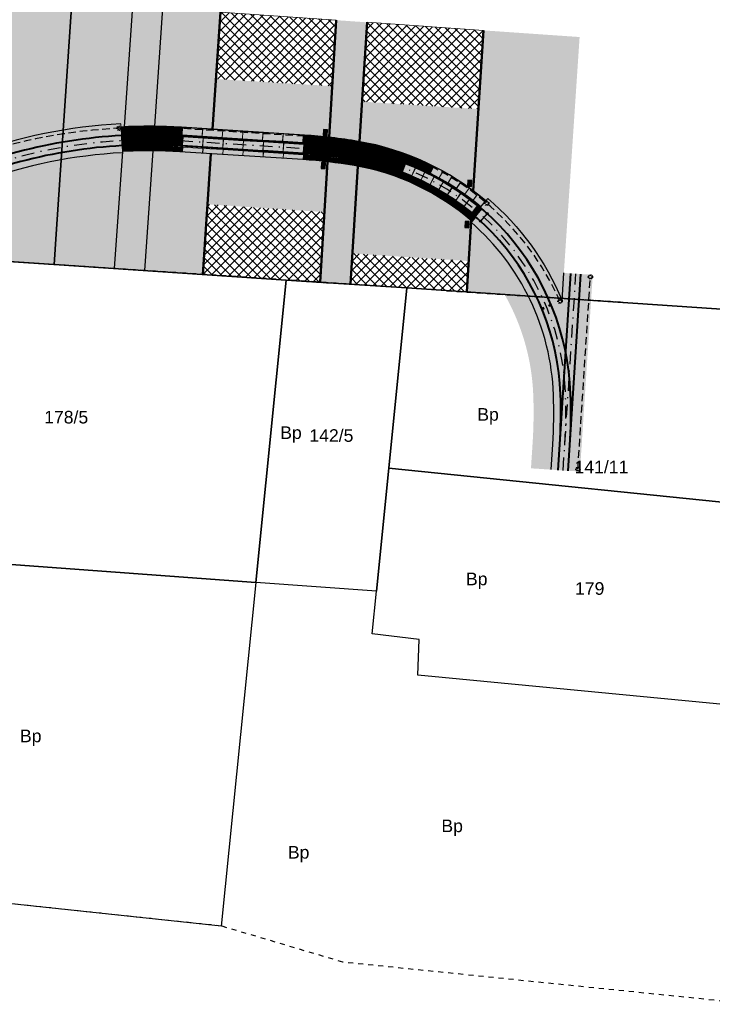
# Model space of a CAD drawing. Header units: metres. Extents: x 6603615 to 6604365, y 5739741 to 5740610.
# Tile 6 of 15: x 6604125 to 6604194, y 5739753 to 5739851. Entities that reach past the tile are written whole.
import ezdxf
from ezdxf.enums import TextEntityAlignment as Align

# ---------------------------------------------------------------- set-up
doc = ezdxf.new("R2010")
doc.units = ezdxf.units.M
for name, pattern in [('DASHDOT', [25.4, 12.7, -6.35, 0, -6.35]), ('HIDDEN', [0.375, 0.25, -0.125]), ('PRZER1-1', [1, 0.5, -0.5])]:
    doc.linetypes.add(name, pattern=pattern)
for name, color, linetype, lineweight in [('_działki', 3, 'Continuous', 40), ('EPT 2_2--830--', 7, 'Continuous', 13), ('EPT 3_2--460--', 7, 'Continuous', 13), ('FREZOWANIE', 12, 'Continuous', 15), ('KRAW_FAZA_12cm_20x30cm', 7, 'Continuous', 50), ('M_WPUSTY', 190, 'Continuous', 30), ('OBRZEŻE_BET_8X40', 236, 'Continuous', 30), ('ODW_DRENAZ', 5, 'HIDDEN', 30), ('ODW_DRENAZ_NAJN', 5, 'HIDDEN', 30), ('OPORNIK_BET_15X30cm', 202, 'Continuous', 30), ('OSIE_TORU', 10, 'DASHDOT', 30), ('szyny 60R2', 14, 'Continuous', 40), ('T_POŁ_ELEKTR', 1, 'Continuous', 30)]:
    doc.layers.add(name, color=color, linetype=linetype, lineweight=lineweight)
for name, color, linetype, lineweight, true_color in [('GESDZI', 7, 'Continuous', 18, 0x008000), ('GESDZI_O', 7, 'Continuous', 18, 0x008000), ('GESUZY', 7, 'Continuous', 18, 0x008000), ('GESUZY_O', 7, 'Continuous', 18, 0x008000), ('HECZ_JEZDNIA', 7, 'Continuous', 0, 0xcccccc), ('HECZ_PŁYTY_BET_50X50', 7, 'Continuous', 5, 0xfaf9b8), ('HECZ_ZIELEN', 7, 'Continuous', 0, 0xd6ffd6)]:
    doc.layers.add(name, color=color, linetype=linetype, lineweight=lineweight, true_color=true_color)
doc.layers.add('KRESK_TOR_KLAS_PODKŁAD', color=38, linetype='Continuous', lineweight=15, transparency=0.55)
doc.layers.add('T_KRESK_PŁYTA_EPT', color=86, linetype='Continuous', lineweight=13, transparency=0.55)
doc.layers.get('_działki').off()
doc.styles.add('Arial', font='arial.ttf')
pattern_1 = [(60, (0, 0), (-0.238124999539, 0.412444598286), [0.238125, -0.238125]), (120, (0, 0), (-0.476249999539, 2.66e-10), [0.238125, -0.238125]), (0, (-0.11906, 0.20622), (0.238125, 0.41244459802), [0.238125, -0.238125])]
pattern_2 = [(45, (0, 0), (-0.449012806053, 0.449012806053), []), (135, (0, 0), (-0.449012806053, -0.449012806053), [])]

# ---------------------------------------------------------------- blocks, each defined once
blk = doc.blocks.new('EPT_0.46')
at = {"layer": 'T_KRESK_PŁYTA_EPT', "transparency": 33554508}
h = blk.add_hatch(color=254, dxfattribs=at)
h.dxf.hatch_style = 1
h.paths.add_polyline_path([(0, 0), (0.346, -0.304), (1.659, 1.191), (1.313, 1.495)])
at = {"layer": 'EPT 3_2--460--', "color": 252}
blk.add_lwpolyline([(1.313, 1.495), (0, 0), (0.346, -0.304), (1.659, 1.191)], close=True, dxfattribs=at)
blk = doc.blocks.new('EPT 2_2--830--1m')
at = {"layer": 'T_KRESK_PŁYTA_EPT', "transparency": 33554508}
h = blk.add_hatch(color=254, dxfattribs=at)
h.dxf.hatch_style = 1
h.paths.add_polyline_path([(-0.688, 0.836), (-0.397, -0.121), (0.397, 0.121), (0.106, 1.077)])
at = {"layer": 'EPT 2_2--830--', "color": 252}
blk.add_lwpolyline([(0.397, 0.121), (-0.397, -0.121), (-0.688, 0.836), (0.106, 1.077)], close=True, dxfattribs=at)
blk = doc.blocks.new('EPT_2_2')
at = {"layer": 'T_KRESK_PŁYTA_EPT', "transparency": 33554508}
h = blk.add_hatch(color=254, dxfattribs=at)
h.dxf.hatch_style = 1
h.paths.add_polyline_path([(-0.721, -1.901), (0.099, -2.03), (0.41, -0.065), (-0.41, 0.065)])
at = {"layer": 'EPT 2_2--830--', "color": 252}
blk.add_lwpolyline([(0.099, -2.03), (-0.721, -1.901), (-0.41, 0.065), (0.41, -0.065)], close=True, dxfattribs=at)
blk = doc.blocks.new('EPT5')
at = {"layer": 'T_KRESK_PŁYTA_EPT', "transparency": 33554508}
h = blk.add_hatch(color=254, dxfattribs=at)
h.dxf.hatch_style = 1
h.paths.add_polyline_path([(0, 0), (0.394, -0.308), (0.905, 0.347), (0.511, 0.654)])
at = {"layer": 'EPT 2_2--830--', "color": 252}
blk.add_lwpolyline([(0, 0), (0.511, 0.654), (0.905, 0.347), (0.394, -0.308)], close=True, dxfattribs=at)
blk = doc.blocks.new('EPT 3_2 1m')
at = {"layer": 'T_KRESK_PŁYTA_EPT', "transparency": 33554508}
h = blk.add_hatch(color=254, dxfattribs=at)
h.dxf.hatch_style = 1
h.paths.add_polyline_path([(-0.612, 0.859), (-0.32, -0.098), (0.378, 0.115), (0.087, 1.072)])
at = {"layer": 'EPT 3_2--460--', "color": 252}
blk.add_lwpolyline([(0.087, 1.072), (0.378, 0.115), (-0.32, -0.098), (-0.612, 0.859)], close=True, dxfattribs=at)
blk = doc.blocks.new('EPT 3_2')
at = {"layer": 'T_KRESK_PŁYTA_EPT', "transparency": 33554508}
h = blk.add_hatch(color=254, dxfattribs=at)
h.dxf.hatch_style = 1
h.paths.add_polyline_path([(-0.562, -1.909), (0.138, -2.115), (0.7, -0.206), (0, 0)])
at = {"layer": 'EPT 3_2--460--', "color": 252}
blk.add_lwpolyline([(-0.562, -1.909), (0, 0), (0.7, -0.206), (0.138, -2.115)], close=True, dxfattribs=at)
blk = doc.blocks.new('EPT_0.46_2')
at = {"layer": 'T_KRESK_PŁYTA_EPT', "transparency": 33554508}
h = blk.add_hatch(color=254, dxfattribs=at)
h.dxf.hatch_style = 1
h.paths.add_polyline_path([(0, 0), (0.346, -0.304), (1.005, 0.448), (0.66, 0.751)])
at = {"layer": 'EPT 3_2--460--', "color": 252}
blk.add_lwpolyline([(0, 0), (0.66, 0.751), (1.005, 0.448), (0.346, -0.304)], close=True, dxfattribs=at)
blk = doc.blocks.new('A$C8469fa7e')
at = {"layer": 'GESDZI', "color": 3, "linetype": 'Continuous', "lineweight": 30}
blk.add_lwpolyline([(6604211.14, 5740049.68), (6604208.38, 5740004.99), (6604205.71, 5739965.06), (6604205.14, 5739956.67), (6604203.8, 5739936.9), (6604203.44, 5739931.58), (6604197.3, 5739931.89), (6604174.97, 5739932.82), (6604172.74, 5739932.92), (6604162.47, 5739933.62), (6604136.19, 5739935.43), (6604135.4, 5739923.52), (6604134.09, 5739903.98), (6604131.95, 5739871.82), (6604131.15, 5739859.81), (6604129.12, 5739829.44), (6604128.92, 5739826.44), (6604111.39, 5739827.61), (6604062.77, 5739830.84), (6604014.55, 5739834.06), (6603991.05, 5739835.63), (6603918.87, 5739840.43), (6603844.12, 5739845.41)], dxfattribs=at)
for points in [[(6604196.08, 5739821.95), (6604163.88, 5739824.11), (6604151.94, 5739824.9), (6604128.92, 5739826.44), (6604129.12, 5739829.44), (6604131.15, 5739859.81), (6604131.95, 5739871.82), (6604134.09, 5739903.98), (6604135.4, 5739923.52), (6604136.19, 5739935.43), (6604162.47, 5739933.62), (6604172.74, 5739932.92), (6604174.97, 5739932.82), (6604197.3, 5739931.89), (6604203.44, 5739931.58), (6604202.44, 5739916.9), (6604201.1, 5739896.98), (6604199.76, 5739877.24), (6604198.87, 5739863.88), (6604198.07, 5739851.9)], [(6604148.92, 5739794.91), (6604107.99, 5739797.9), (6604109.98, 5739814.88), (6604111.39, 5739827.61), (6604128.92, 5739826.44), (6604151.94, 5739824.9)], [(6604162.1, 5739806.24), (6604160.87, 5739794.03), (6604148.92, 5739794.91), (6604151.94, 5739824.9), (6604163.88, 5739824.11)], [(6604202.94, 5739802.07), (6604162.1, 5739806.24), (6604163.88, 5739824.11), (6604196.08, 5739821.95), (6604205, 5739821.48), (6604204.8, 5739819.36)], [(6604201.17, 5739782.23), (6604164.99, 5739785.73), (6604165.12, 5739789.25), (6604160.46, 5739789.81), (6604160.87, 5739794.03), (6604162.1, 5739806.24), (6604202.94, 5739802.07), (6604202.87, 5739796.39), (6604202.2, 5739791.02), (6604201.82, 5739787.94)], [(6604107.99, 5739797.9), (6604148.92, 5739794.91), (6604145.49, 5739760.84), (6604104.16, 5739765.22)]]:
    blk.add_lwpolyline(points, close=True, dxfattribs=at)
at = {"layer": 'GESUZY', "color": 3, "linetype": 'PRZER1-1', "lineweight": 30}
for points in [[(6604211.14, 5740049.68), (6604225.19, 5740023.63), (6604254.17, 5739970.57), (6604285.94, 5739911.03), (6604306.33, 5739857), (6604297.35, 5739839.72), (6604205, 5739821.48), (6604196.08, 5739821.95), (6604163.88, 5739824.11), (6604151.94, 5739824.9), (6604128.92, 5739826.44), (6604111.39, 5739827.61), (6604062.77, 5739830.84), (6604014.55, 5739834.06), (6603991.05, 5739835.63), (6603918.87, 5739840.43), (6603844.12, 5739845.41)], [(6603844.12, 5739845.41), (6603918.87, 5739840.43), (6603991.05, 5739835.63), (6604014.55, 5739834.06), (6604062.77, 5739830.84), (6604111.39, 5739827.61), (6604128.92, 5739826.44), (6604151.94, 5739824.9), (6604163.88, 5739824.11), (6604196.08, 5739821.95)], [(6604198.35, 5739753.08), (6604157.55, 5739757.26), (6604145.49, 5739760.84), (6604104.16, 5739765.22), (6604103.76, 5739762.08), (6604080.06, 5739763.01), (6604055.92, 5739765.77), (6604056.49, 5739770.59), (6604007.78, 5739776.06), (6603985.53, 5739778.39), (6603985.11, 5739774.29), (6603913.61, 5739782.31), (6603913.67, 5739786.07), (6603839.49, 5739794.18)]]:
    blk.add_lwpolyline(points, dxfattribs=at)
at = {"layer": 'GESDZI_O', "color": 3, "linetype": 'Continuous', "lineweight": 30, "style": 'Arial'}
for s, p in [('178/5', (6604130.1, 5739810.675)), ('142/5', (6604156.41, 5739808.855)), ('141/11', (6604183.205, 5739805.741)), ('179', (6604182.04, 5739793.685))]:
    blk.add_text(s, height=1.25, rotation=360, dxfattribs=at).set_placement(p, align=Align.CENTER)
at = {"layer": 'GESUZY_O', "color": 3, "linetype": 'Continuous', "lineweight": 30, "style": 'Arial'}
for p in [(6604171.955, 5739810.949), (6604152.401, 5739809.137), (6604170.833, 5739794.632), (6604126.587, 5739779.067), (6604168.393, 5739770.15), (6604153.162, 5739767.527)]:
    blk.add_text('Bp', height=1.25, rotation=360, dxfattribs=at).set_placement(p, align=Align.CENTER)

msp = doc.modelspace()

# ---------------------------------------------------------------- hatches: boundary and pattern name
at = {"layer": 'FREZOWANIE'}
h = msp.add_hatch(dxfattribs=at)
h.set_pattern_fill('ANSI37', color=254, scale=0.2)
h.set_pattern_definition(pattern_2)
h.paths.add_polyline_path([(6604156.485, 5739844.128), (6604156.885, 5739850.663), (6604145.397, 5739851.458), (6604144.954, 5739844.834)])
h = msp.add_hatch(dxfattribs=at)
h.set_pattern_fill('ANSI37', color=254, scale=0.2)
h.set_pattern_definition(pattern_2)
h.paths.add_polyline_path([(6604170.993, 5739841.85), (6604171.492, 5739849.652), (6604159.956, 5739850.45), (6604159.453, 5739842.588)])
h = msp.add_hatch(dxfattribs=at)
h.set_pattern_fill('ANSI37', color=254, scale=0.2)
h.set_pattern_definition(pattern_2)
h.paths.add_polyline_path([(6604144.123, 5739832.408), (6604143.658, 5739825.454), (6604151.94, 5739824.9), (6604155.294, 5739824.678), (6604155.72, 5739831.632)])
h = msp.add_hatch(dxfattribs=at)
h.set_pattern_fill('ANSI37', color=254, scale=0.2)
h.set_pattern_definition(pattern_2)
h.paths.add_polyline_path([(6604158.489, 5739827.522), (6604158.294, 5739824.48), (6604163.88, 5739824.11), (6604169.833, 5739823.711), (6604170.029, 5739826.783)])
at = {"layer": 'HECZ_JEZDNIA', "transparency": 33554508}
h = msp.add_hatch(color=254, dxfattribs=at)
h.dxf.hatch_style = 1
h.paths.add_polyline_path([(6604153.728, 5739839.266, -0.011957), (6604156.174, 5739839.052), (6604156.485, 5739844.128), (6604144.954, 5739844.834), (6604144.621, 5739839.845)])
h = msp.add_hatch(color=254, dxfattribs=at)
h.dxf.hatch_style = 1
h.paths.add_polyline_path([(6604170.474, 5739833.74), (6604170.993, 5739841.85), (6604159.453, 5739842.588), (6604159.199, 5739838.622, -0.118196)])
h = msp.add_hatch(color=254, dxfattribs=at)
h.dxf.hatch_style = 1
h.paths.add_polyline_path([(6604155.72, 5739831.632), (6604156.026, 5739836.623, 0.01258), (6604153.574, 5739836.841), (6604144.458, 5739837.42), (6604144.123, 5739832.408)])
h = msp.add_hatch(color=254, dxfattribs=at)
h.dxf.hatch_style = 1
h.paths.add_polyline_path([(6604170.029, 5739826.783), (6604170.285, 5739830.775, 0.132663), (6604159.043, 5739836.181), (6604158.489, 5739827.522)])
at = {"layer": 'HECZ_PŁYTY_BET_50X50', "transparency": 33554508}
h = msp.add_hatch(color=254, dxfattribs=at)
h.dxf.hatch_style = 1
h.paths.add_polyline_path([(6604135.865, 5739840.401), (6604135.843, 5739840.085, -0.014665), (6604138.854, 5739840.14), (6604139.665, 5739851.854), (6604136.672, 5739852.061)])
h = msp.add_hatch(color=254, dxfattribs=at)
h.dxf.hatch_style = 1
h.paths.add_polyline_path([(6604134.872, 5739826.042), (6604137.865, 5739825.842), (6604138.686, 5739837.712, 0.0154), (6604135.675, 5739837.644)])
at = {"layer": 'HECZ_ZIELEN'}
h = msp.add_hatch(color=256, dxfattribs=at)
h.dxf.hatch_style = 1
edge = h.paths.add_edge_path()
edge.add_line((6604102.807, 5739886.915), (6604094.927, 5739876.222))
edge.add_line((6604094.927, 5739876.222), (6604084.298, 5739862.812))
edge.add_line((6604084.298, 5739862.812), (6604083.815, 5739863.134))
edge.add_line((6604083.815, 5739863.134), (6604073.891, 5739848.237))
edge.add_arc((6604030.366, 5739877.235), 52.3, 320.38703, 326.32742, ccw=False)
edge.add_arc((6604049.609, 5739861.275), 27.3, 297.09235, 320.44189, ccw=False)
edge.add_line((6604062.042, 5739836.97), (6604100.933, 5739834.498))
edge.add_arc((6604103.998, 5739882.731), 48.33, 266.36353, 290.05313)
edge.add_arc((6604138.287, 5739788.794), 51.67, 93.06157, 110.05313, ccw=False)
edge.add_line((6604135.528, 5739840.39), (6604135.545, 5739840.07))
edge.add_line((6604135.545, 5739840.07), (6604135.843, 5739840.085))
edge.add_line((6604135.843, 5739840.085), (6604141.465, 5739921.324))
edge.add_line((6604141.465, 5739921.324), (6604143.181, 5739952.497))
edge.add_line((6604143.181, 5739952.497), (6604141.314, 5739954.19))
edge.add_line((6604141.314, 5739954.19), (6604138.213, 5739953.714))
edge.add_line((6604138.213, 5739953.714), (6604138.667, 5739951.351))
edge.add_line((6604138.667, 5739951.351), (6604138.747, 5739945.172))
edge.add_line((6604138.747, 5739945.172), (6604138.734, 5739945.173))
edge.add_line((6604138.734, 5739945.173), (6604137.159, 5739937.668))
edge.add_line((6604137.159, 5739937.668), (6604127.354, 5739923.039))
edge.add_line((6604127.354, 5739923.039), (6604116.527, 5739907.183))
edge.add_line((6604116.527, 5739907.183), (6604102.807, 5739886.915))
at = {"layer": 'HECZ_ZIELEN', "transparency": 33554508}
h = msp.add_hatch(color=254, dxfattribs=at)
h.dxf.hatch_style = 1
edge = h.paths.add_edge_path()
edge.add_line((6604144.458, 5739837.42), (6604141.39, 5739837.615))
edge.add_arc((6604138.287, 5739788.794), 48.92, 86.36353, 89.53254)
edge.add_line((6604138.686, 5739837.712), (6604137.865, 5739825.842))
edge.add_line((6604137.865, 5739825.842), (6604143.658, 5739825.454))
edge.add_line((6604143.658, 5739825.454), (6604144.458, 5739837.42))
edge = h.paths.add_edge_path()
edge.add_line((6604141.544, 5739840.04), (6604144.621, 5739839.845))
edge.add_line((6604144.621, 5739839.845), (6604145.397, 5739851.458))
edge.add_line((6604145.397, 5739851.458), (6604139.665, 5739851.854))
edge.add_line((6604139.665, 5739851.854), (6604138.854, 5739840.14))
edge.add_arc((6604138.287, 5739788.794), 51.35, 86.36353, 89.36716, ccw=False)
h = msp.add_hatch(color=254, dxfattribs=at)
h.dxf.hatch_style = 1
edge = h.paths.add_edge_path()
edge.add_line((6604159.956, 5739850.45), (6604156.885, 5739850.663))
edge.add_line((6604156.885, 5739850.663), (6604156.174, 5739839.052))
edge.add_arc((6604150.471, 5739788.019), 51.35, 80.36353, 83.62341, ccw=False)
edge.add_arc((6604154.656, 5739812.667), 26.35, 80.07136, 80.36353, ccw=False)
edge.add_line((6604159.199, 5739838.622), (6604159.956, 5739850.45))
edge = h.paths.add_edge_path()
edge.add_arc((6604154.656, 5739812.666), 23.92, 79.43173, 80.36353)
edge.add_arc((6604150.471, 5739788.019), 48.92, 80.36353, 83.48054)
edge.add_line((6604156.026, 5739836.623), (6604155.294, 5739824.678))
edge.add_line((6604155.294, 5739824.678), (6604158.294, 5739824.48))
edge.add_line((6604158.294, 5739824.48), (6604159.043, 5739836.181))
h = msp.add_hatch(color=254, dxfattribs=at)
h.dxf.hatch_style = 1
edge = h.paths.add_edge_path()
edge.add_line((6604181.037, 5739848.992), (6604171.544, 5739849.649))
edge.add_line((6604171.544, 5739849.649), (6604170.474, 5739833.74))
edge.add_arc((6604154.657, 5739812.668), 26.348, 49.6328, 53.10811, ccw=False)
edge.add_line((6604171.723, 5739832.743), (6604171.93, 5739832.987))
edge.add_arc((6604154.656, 5739812.666), 26.67, 22.49198, 49.63291, ccw=False)
edge.add_line((6604179.297, 5739822.869), (6604179.475, 5739825.601))
edge.add_line((6604179.475, 5739825.601), (6604181.037, 5739848.992))
h = msp.add_hatch(color=254, dxfattribs=at)
h.dxf.hatch_style = 1
edge = h.paths.add_edge_path()
edge.add_line((6604128.92, 5739826.44), (6604129.12, 5739829.44))
edge.add_line((6604129.12, 5739829.44), (6604129.613, 5739836.816))
edge.add_arc((6604138.287, 5739788.794), 48.8, 100.2388, 110.05313)
edge.add_arc((6604103.998, 5739882.731), 51.2, 266.36353, 290.05313, ccw=False)
edge.add_line((6604100.751, 5739831.634), (6604061.86, 5739834.106))
edge.add_line((6604061.86, 5739834.106), (6604061.764, 5739832.609))
edge.add_line((6604061.764, 5739832.609), (6603984.111, 5739837.544))
edge.add_line((6603984.111, 5739837.544), (6603984.019, 5739836.098))
edge.add_line((6603984.019, 5739836.098), (6603991.05, 5739835.63))
edge.add_line((6603991.05, 5739835.63), (6604014.55, 5739834.06))
edge.add_line((6604014.55, 5739834.06), (6604062.77, 5739830.84))
edge.add_line((6604062.77, 5739830.84), (6604111.39, 5739827.61))
edge.add_line((6604111.39, 5739827.61), (6604128.92, 5739826.44))
edge = h.paths.add_edge_path()
edge.add_arc((6604138.287, 5739788.794), 48.8, 93.07892, 100.2388)
edge.add_line((6604129.613, 5739836.816), (6604129.12, 5739829.44))
edge.add_line((6604129.12, 5739829.44), (6604128.92, 5739826.44))
edge.add_line((6604128.92, 5739826.44), (6604134.872, 5739826.042))
edge.add_line((6604134.872, 5739826.042), (6604135.666, 5739837.523))
h = msp.add_hatch(color=254, dxfattribs=at)
h.dxf.hatch_style = 1
h.paths.add_polyline_path([(6604170.275, 5739830.624), (6604169.833, 5739823.711), (6604175.948, 5739823.3, 0.098253)])
h = msp.add_hatch(color=254, dxfattribs=at)
h.dxf.hatch_style = 1
h.paths.add_polyline_path([(6604178.37, 5739808.599, 0.025258), (6604178.441, 5739813.525, 0.107184), (6604175.948, 5739823.3), (6604173.598, 5739823.458, -0.121032), (6604176.442, 5739813.453, -0.025258), (6604176.374, 5739808.728), (6604176.211, 5739806.227), (6604178.207, 5739806.097)])
at = {"layer": 'KRESK_TOR_KLAS_PODKŁAD', "lineweight": 0}
h = msp.add_hatch(dxfattribs=at)
h.set_pattern_fill('TRIANG', color=254, scale=0.05)
h.set_pattern_definition(pattern_1)
edge = h.paths.add_edge_path()
edge.add_line((6604135.675, 5739837.644), (6604135.528, 5739840.39))
edge.add_arc((6604138.287, 5739788.794), 51.67, 93.06157, 110.05313)
edge.add_arc((6604103.998, 5739882.731), 48.33, 266.36353, 290.05313, ccw=False)
edge.add_line((6604100.933, 5739834.498), (6604062.042, 5739836.97))
edge.add_line((6604062.042, 5739836.97), (6604061.86, 5739834.106))
edge.add_line((6604061.86, 5739834.106), (6604100.751, 5739831.634))
edge.add_arc((6604103.998, 5739882.731), 51.2, 266.36353, 290.05313)
edge.add_arc((6604138.287, 5739788.794), 48.8, 93.07892, 110.05313, ccw=False)
edge.add_line((6604135.666, 5739837.523), (6604135.675, 5739837.644))
h = msp.add_hatch(dxfattribs=at)
h.set_pattern_fill('TRIANG', color=254, scale=0.05)
h.set_pattern_definition(pattern_1)
h.paths.add_polyline_path([(6604141.544, 5739840.04), (6604153.728, 5739839.266, -0.026186), (6604159.067, 5739838.645, -0.134897), (6604171.723, 5739832.743), (6604171.172, 5739832.095), (6604171.351, 5739831.941), (6604170.697, 5739831.185), (6604170.745, 5739831.143), (6604170.365, 5739830.706, 0.137928), (6604158.66, 5739836.249, 0.026186), (6604153.574, 5739836.841), (6604141.39, 5739837.615, 0.029234), (6604135.675, 5739837.644), (6604135.545, 5739840.07, -0.029234)])
h = msp.add_hatch(dxfattribs=at)
h.set_pattern_fill('TRIANG', color=254, scale=0.05)
h.set_pattern_definition(pattern_1)
edge = h.paths.add_edge_path()
edge.add_line((6604170.745, 5739831.143), (6604170.365, 5739830.706))
edge.add_line((6604170.365, 5739830.706), (6604170.285, 5739830.775))
edge.add_line((6604170.285, 5739830.775), (6604170.275, 5739830.624))
edge.add_arc((6604154.656, 5739812.666), 23.8, 2.06764, 48.98495, ccw=False)
edge.add_arc((6604129.672, 5739811.764), 48.8, -3.71986, 2.06764, ccw=False)
edge.add_line((6604178.37, 5739808.598), (6604178.207, 5739806.097))
edge.add_line((6604178.207, 5739806.097), (6604181.071, 5739805.911))
edge.add_line((6604181.071, 5739805.911), (6604182.339, 5739825.415))
edge.add_line((6604182.339, 5739825.415), (6604179.475, 5739825.601))
edge.add_line((6604179.475, 5739825.601), (6604179.297, 5739822.869))
edge.add_arc((6604154.656, 5739812.666), 26.67, 22.49198, 49.63292)
edge.add_line((6604171.93, 5739832.987), (6604171.172, 5739832.095))
edge.add_line((6604171.172, 5739832.095), (6604171.351, 5739831.941))
edge.add_line((6604171.351, 5739831.941), (6604170.697, 5739831.185))
edge.add_line((6604170.697, 5739831.185), (6604170.745, 5739831.143))
at = {"layer": 'M_WPUSTY'}
h = msp.add_hatch(color=252, dxfattribs=at)
h.dxf.hatch_style = 1
h.paths.add_polyline_path([(6604155.62, 5739839.815), (6604155.583, 5739839.216), (6604155.982, 5739839.191), (6604156.019, 5739839.79)])
h = msp.add_hatch(color=252, dxfattribs=at)
h.dxf.hatch_style = 1
h.paths.add_polyline_path([(6604155.421, 5739836.56), (6604155.384, 5739835.961), (6604155.783, 5739835.936), (6604155.82, 5739836.535)])
h = msp.add_hatch(color=252, dxfattribs=at)
h.dxf.hatch_style = 1
h.paths.add_polyline_path([(6604169.938, 5739834.803), (6604169.902, 5739834.204), (6604170.301, 5739834.179), (6604170.337, 5739834.778)])
h = msp.add_hatch(color=252, dxfattribs=at)
h.dxf.hatch_style = 1
h.paths.add_polyline_path([(6604169.68, 5739830.712), (6604169.643, 5739830.113), (6604170.042, 5739830.088), (6604170.079, 5739830.687)])

# ---------------------------------------------------------------- linework, layer by layer
at = {"color": 252}
for points in [[(6604177.321, 5739821.97), (6604177.515, 5739822.05), (6604177.458, 5739822.189), (6604177.264, 5739822.108)], [(6604178.245, 5739822.352), (6604178.051, 5739822.272), (6604177.994, 5739822.411), (6604178.188, 5739822.491)]]:
    msp.add_lwpolyline(points, close=True, dxfattribs=at)
at = {"color": 252, "linetype": 'HIDDEN', "ltscale": 0.2}
for centre in [(6604177.426, 5739822.095), (6604178.082, 5739822.366)]:
    msp.add_circle(centre, 0.054, dxfattribs=at)
at = {"layer": 'FREZOWANIE', "color": 254}
for p, q in [((6604145.397, 5739851.458), (6604156.885, 5739850.663)), ((6604159.956, 5739850.45), (6604171.492, 5739849.652)), ((6604143.658, 5739825.454), (6604155.294, 5739824.678)), ((6604158.294, 5739824.48), (6604169.833, 5739823.711))]:
    msp.add_line(p, q, dxfattribs=at)
at = {"layer": 'KRAW_FAZA_12cm_20x30cm', "color": 252, "flags": 128}
for points in [[(6604145.397, 5739851.458), (6604144.621, 5739839.845)], [(6604156.885, 5739850.663), (6604156.174, 5739839.052)], [(6604159.956, 5739850.45), (6604159.199, 5739838.622)], [(6604170.474, 5739833.74), (6604171.492, 5739849.652)], [(6604144.458, 5739837.42), (6604143.658, 5739825.454)], [(6604156.026, 5739836.623), (6604155.294, 5739824.678)], [(6604159.043, 5739836.181), (6604158.294, 5739824.48)], [(6604169.833, 5739823.711), (6604170.285, 5739830.775)]]:
    msp.add_lwpolyline(points, dxfattribs=at)
at = {"layer": 'KRESK_TOR_KLAS_PODKŁAD', "color": 251, "lineweight": 0, "flags": 128}
msp.add_lwpolyline([(6604135.675, 5739837.644), (6604135.528, 5739840.39)], dxfattribs=at)
at = {"layer": 'KRESK_TOR_KLAS_PODKŁAD', "color": 254, "lineweight": 0, "flags": 128}
msp.add_lwpolyline([(6604170.365, 5739830.706), (6604170.745, 5739831.143), (6604170.697, 5739831.185), (6604171.351, 5739831.941), (6604171.172, 5739832.095), (6604171.93, 5739832.987)], dxfattribs=at)
at = {"layer": 'M_WPUSTY', "color": 252}
for points in [[(6604155.62, 5739839.815), (6604155.583, 5739839.216), (6604155.982, 5739839.191), (6604156.019, 5739839.79), (6604155.62, 5739839.815)], [(6604155.421, 5739836.56), (6604155.384, 5739835.961), (6604155.783, 5739835.936), (6604155.82, 5739836.535), (6604155.421, 5739836.56)], [(6604169.938, 5739834.803), (6604169.902, 5739834.204), (6604170.301, 5739834.179), (6604170.337, 5739834.778), (6604169.938, 5739834.803)], [(6604169.68, 5739830.712), (6604169.643, 5739830.113), (6604170.042, 5739830.088), (6604170.079, 5739830.687), (6604169.68, 5739830.712)]]:
    msp.add_lwpolyline(points, close=True, dxfattribs=at)
at = {"layer": 'OBRZEŻE_BET_8X40', "color": 252, "flags": 128}
for points in [[(6604136.672, 5739852.061), (6604135.843, 5739840.085)], [(6604139.665, 5739851.854), (6604138.854, 5739840.14)], [(6604135.675, 5739837.644), (6604134.872, 5739826.042)], [(6604138.686, 5739837.712), (6604137.865, 5739825.842)]]:
    msp.add_lwpolyline(points, dxfattribs=at)
for points in [[(6604135.528, 5739840.39, 0.074276), (6604120.57, 5739837.331, -0.103735), (6604100.933, 5739834.498), (6604059.748, 5739837.116)], [(6604135.666, 5739837.523, 0.0742), (6604121.554, 5739834.635, -0.103735), (6604100.751, 5739831.634), (6604061.038, 5739834.158), (6603984.206, 5739839.041)], [(6604171.93, 5739832.987, -0.118981), (6604179.297, 5739822.869), (6604179.475, 5739825.601)], [(6604178.207, 5739806.097), (6604178.37, 5739808.598, 0.025258), (6604178.441, 5739813.525, 0.207624), (6604170.275, 5739830.624)]]:
    msp.add_lwpolyline(points, format="xyb", dxfattribs=at)
at = {"layer": 'ODW_DRENAZ', "color": 252, "ltscale": 3}
msp.add_lwpolyline([(6604179.094, 5739822.785, 0.115341), (6604171.645, 5739832.651, 0.134897), (6604159.047, 5739838.526, 0.026186), (6604153.721, 5739839.146), (6604141.537, 5739839.92, 0.029234), (6604135.551, 5739839.95, 0.072311), (6604120.646, 5739837.124, -0.103735), (6604100.919, 5739834.279), (6604062.247, 5739836.737)], format="xyb", dxfattribs=at)
msp.add_lwpolyline([(6604180.866, 5739806.145), (6604182.105, 5739825.209)], dxfattribs=at)
at = {"layer": 'ODW_DRENAZ', "color": 252, "ltscale": 0.1}
for centre in [(6604135.33, 5739839.94), (6604171.814, 5739832.51), (6604182.105, 5739825.209)]:
    msp.add_circle(centre, 0.212, dxfattribs=at)
at = {"layer": 'ODW_DRENAZ', "color": 252, "ltscale": 0.5}
for centre in [(6604135.33, 5739839.94), (6604171.814, 5739832.51), (6604182.105, 5739825.209)]:
    msp.add_circle(centre, 0.158, dxfattribs=at)
at = {"layer": 'ODW_DRENAZ_NAJN', "color": 252, "ltscale": 0.1}
for centre in [(6604179.094, 5739822.785), (6604180.866, 5739806.145)]:
    msp.add_circle(centre, 0.212, dxfattribs=at)
at = {"layer": 'ODW_DRENAZ_NAJN', "color": 252, "ltscale": 0.5}
for centre in [(6604179.094, 5739822.785), (6604180.866, 5739806.145)]:
    msp.add_circle(centre, 0.158, dxfattribs=at)
at = {"layer": 'OPORNIK_BET_15X30cm', "color": 252, "flags": 128}
for points in [[(6604171.723, 5739832.743, 0.134897), (6604159.067, 5739838.645, 0.026186), (6604153.728, 5739839.266), (6604141.544, 5739840.04, 0.029234), (6604135.545, 5739840.07)], [(6604170.365, 5739830.706, 0.137928), (6604158.66, 5739836.249, 0.026186), (6604153.574, 5739836.841), (6604141.39, 5739837.615, 0.029234), (6604135.675, 5739837.644)]]:
    msp.add_lwpolyline(points, format="xyb", dxfattribs=at)
at = {"layer": 'OSIE_TORU', "color": 252, "ltscale": 0.1, "flags": 128}
msp.add_lwpolyline([(6604179.567, 5739808.521, 0.025258), (6604179.64, 5739813.568, 0.355572), (6604158.841, 5739837.314, 0.026186), (6604153.643, 5739837.919), (6604141.459, 5739838.693, 0.103735), (6604121.143, 5739835.762, -0.103735), (6604100.827, 5739832.832), (6604056.575, 5739835.644)], format="xyb", dxfattribs=at)
msp.add_lwpolyline([(6604179.405, 5739806.02), (6604180.673, 5739825.523)], dxfattribs=at)
at = {"layer": 'szyny 60R2', "color": 252, "ltscale": 3, "flags": 128}
for points in [[(6604180.066, 5739808.488, 0.025258), (6604180.14, 5739813.586, 0.355572), (6604158.925, 5739837.807, 0.026186), (6604153.674, 5739838.418), (6604141.49, 5739839.192, 0.103735), (6604120.971, 5739836.232, -0.103735), (6604100.859, 5739833.331), (6604056.607, 5739836.143)], [(6604179.068, 5739808.553, 0.025258), (6604179.14, 5739813.55, 0.355572), (6604158.757, 5739836.821, 0.026186), (6604153.611, 5739837.42), (6604141.427, 5739838.194, 0.103735), (6604121.314, 5739835.293, -0.103735), (6604100.795, 5739832.333), (6604056.543, 5739835.145)]]:
    msp.add_lwpolyline(points, format="xyb", dxfattribs=at)
for points in [[(6604178.906, 5739806.052), (6604180.174, 5739825.555)], [(6604179.904, 5739805.987), (6604181.171, 5739825.491)]]:
    msp.add_lwpolyline(points, dxfattribs=at)
at = {"layer": 'T_POŁ_ELEKTR', "color": 252}
msp.add_line((6604171.871, 5739831.479), (6604171.196, 5739830.741), dxfattribs=at)
for centre in [(6604171.871, 5739831.479), (6604171.196, 5739830.741)]:
    msp.add_circle(centre, 0.1, dxfattribs=at)

# ---------------------------------------------------------------- block references
at = {"layer": '_działki', "color": 1}
msp.add_blockref('A$C8469fa7e', (0, 0), dxfattribs=at)
at = {"layer": 'EPT 2_2--830--', "lineweight": 100}
for p, rotation in [((6604135.617, 5739838.722), 255.5985631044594), ((6604136.626, 5739838.766), 254.4411883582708), ((6604137.636, 5739838.789), 253.2838136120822), ((6604138.646, 5739838.792), 252.1264388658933), ((6604139.655, 5739838.775), 250.9690641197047), ((6604140.665, 5739838.737), 249.8116893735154), ((6604153.649, 5739837.918), 248.8598297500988), ((6604154.666, 5739837.843), 247.6909958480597), ((6604155.682, 5739837.747), 246.5221619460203), ((6604156.695, 5739837.63), 245.3533280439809), ((6604157.706, 5739837.493), 244.1844941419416), ((6604158.713, 5739837.335), 243.0156602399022), ((6604159.716, 5739837.149), 240.8265563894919), ((6604160.71, 5739836.922), 238.4888885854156), ((6604161.695, 5739836.655), 236.1512207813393), ((6604162.667, 5739836.348), 233.8135529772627), ((6604163.627, 5739836.002), 231.4758851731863), ((6604164.571, 5739835.616), 229.1382173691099), ((6604165.499, 5739835.193), 226.8005495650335), ((6604166.409, 5739834.732), 224.4628817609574), ((6604167.299, 5739834.234), 222.125213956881), ((6604168.168, 5739833.7), 219.7875461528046), ((6604169.015, 5739833.132), 217.4498783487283), ((6604169.838, 5739832.529), 215.1122105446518)]:
    msp.add_blockref('EPT 2_2--830--1m', p, dxfattribs=dict(at, rotation=rotation))
at = {"layer": 'EPT 2_2--830--', "lineweight": 50, "xscale": -1, "rotation": 257.3736254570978}
for p in [(6604143.659, 5739838.553), (6604145.655, 5739838.426), (6604147.651, 5739838.299), (6604149.647, 5739838.172), (6604151.643, 5739838.046), (6604153.639, 5739837.919)]:
    msp.add_blockref('EPT_2_2', p, dxfattribs=at)
at = {"layer": 'EPT 2_2--830--', "lineweight": 100}
msp.add_blockref('EPT5', (6604170.378, 5739831.581), dxfattribs=at)
at = {"layer": 'EPT 3_2--460--', "lineweight": 100}
for name, p, rotation in [('EPT 3_2 1m', (6604135.564, 5739839.716), 255.5673715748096), ('EPT 3_2 1m', (6604136.574, 5739839.76), 254.4319112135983), ('EPT 3_2 1m', (6604137.584, 5739839.784), 253.2964508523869), ('EPT 3_2 1m', (6604138.594, 5739839.788), 252.1609904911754), ('EPT 3_2 1m', (6604139.605, 5739839.772), 251.0255301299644), ('EPT 3_2 1m', (6604140.615, 5739839.735), 249.8900697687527), ('EPT 3_2 1m', (6604153.6, 5739838.918), 248.7786512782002), ('EPT 3_2 1m', (6604154.618, 5739838.845), 247.7516374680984), ('EPT 3_2 1m', (6604155.634, 5739838.752), 246.6049349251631), ('EPT 3_2 1m', (6604156.648, 5739838.639), 245.4582323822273), ('EPT_0.46_2', (6604135.651, 5739838.123), 313.7870408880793), ('EPT_0.46_2', (6604136.655, 5739838.167), 312.6217820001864), ('EPT_0.46_2', (6604137.659, 5739838.19), 311.4565231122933), ('EPT_0.46_2', (6604138.664, 5739838.192), 310.2912642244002), ('EPT_0.46_2', (6604139.668, 5739838.174), 309.126005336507), ('EPT_0.46_2', (6604140.672, 5739838.136), 307.9607464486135), ('EPT_0.46', (6604141.682, 5739838.077), 307.6638315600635), ('EPT_0.46', (6604143.678, 5739837.951), 307.6638315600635), ('EPT_0.46', (6604145.674, 5739837.824), 307.6638315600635), ('EPT_0.46', (6604147.67, 5739837.697), 307.6638315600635), ('EPT_0.46', (6604149.666, 5739837.57), 307.6638315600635), ('EPT_0.46', (6604151.662, 5739837.443), 307.6638315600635), ('EPT 3_2 1m', (6604157.66, 5739838.505), 244.3115298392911), ('EPT 3_2 1m', (6604158.669, 5739838.351), 243.1648272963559), ('EPT 3_2 1m', (6604159.674, 5739838.173), 241.285863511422), ('EPT 3_2 1m', (6604160.672, 5739837.956), 239.0350761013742), ('EPT 3_2 1m', (6604161.661, 5739837.7), 236.7842886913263), ('EPT_0.46_2', (6604153.66, 5739837.316), 307.0025277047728), ('EPT_0.46_2', (6604154.682, 5739837.239), 305.81396363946), ('EPT_0.46_2', (6604155.702, 5739837.141), 304.6253995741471), ('EPT_0.46_2', (6604156.72, 5739837.022), 303.4368355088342), ('EPT_0.46_2', (6604157.735, 5739836.882), 302.2482714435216), ('EPT 3_2 1m', (6604162.638, 5739837.406), 234.5335012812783), ('EPT 3_2 1m', (6604163.604, 5739837.073), 232.2827138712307), ('EPT 3_2 1m', (6604164.555, 5739836.703), 230.0319264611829), ('EPT_0.46_2', (6604158.747, 5739836.721), 301.0545202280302), ('EPT_0.46_2', (6604159.758, 5739836.527), 298.6365766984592), ('EPT_0.46_2', (6604160.761, 5739836.291), 296.2186331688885), ('EPT_0.46_2', (6604161.752, 5739836.012), 293.8006896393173), ('EPT 3_2 1m', (6604165.492, 5739836.295), 227.7811390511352), ('EPT 3_2 1m', (6604166.411, 5739835.852), 225.5303516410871), ('EPT_0.46_2', (6604162.73, 5739835.692), 291.3827461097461), ('EPT_0.46_2', (6604163.695, 5739835.331), 288.9648025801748), ('EPT 3_2 1m', (6604167.313, 5739835.372), 223.279564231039), ('EPT 3_2 1m', (6604168.195, 5739834.858), 221.0287768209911), ('EPT_0.46_2', (6604164.643, 5739834.929), 286.5468590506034), ('EPT_0.46_2', (6604165.573, 5739834.488), 284.1289155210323), ('EPT 3_2 1m', (6604169.056, 5739834.309), 218.7779894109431), ('EPT_0.46_2', (6604166.484, 5739834.008), 281.7109719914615), ('EPT_0.46_2', (6604167.374, 5739833.49), 279.2930284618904), ('EPT 3_2 1m', (6604169.895, 5739833.727), 216.527202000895), ('EPT 3_2 1m', (6604170.71, 5739833.112), 214.2764145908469), ('EPT_0.46_2', (6604168.241, 5739832.935), 276.8750849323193), ('EPT_0.46_2', (6604169.084, 5739832.344), 274.4571414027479), ('EPT_0.46_2', (6604169.901, 5739831.718), 272.0391978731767)]:
    msp.add_blockref(name, p, dxfattribs=dict(at, rotation=rotation))
at = {"layer": 'EPT 3_2--460--', "xscale": -1, "rotation": 69.95319615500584}
for p in [(6604141.645, 5739840.014), (6604143.641, 5739839.887), (6604145.637, 5739839.76), (6604147.633, 5739839.633), (6604149.629, 5739839.506), (6604151.625, 5739839.379)]:
    msp.add_blockref('EPT 3_2', p, dxfattribs=at)

doc.saveas('drawing.dxf')
